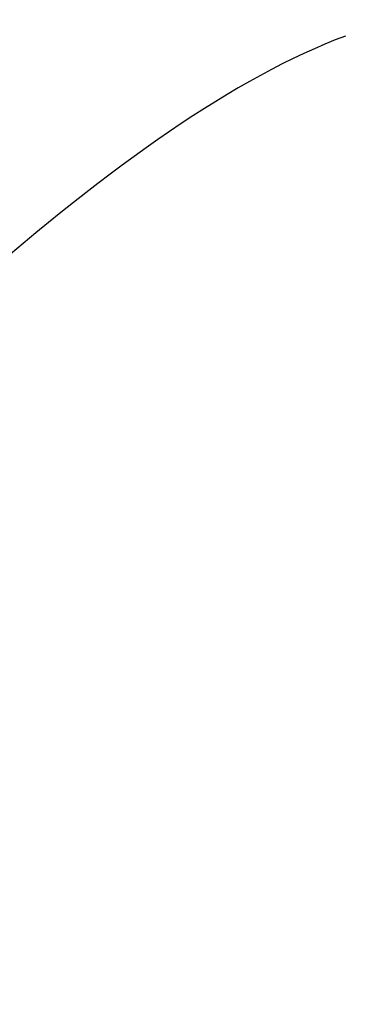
# Model space of a CAD drawing. Header units: millimetres. Extents: x 2540 to 3069, y 1336 to 1859.
# Tile 231 of 256: x 2587.48 to 2587.988, y 1527.847 to 1529.283. Entities that reach past the tile are written whole.
import ezdxf

# ---------------------------------------------------------------- set-up
doc = ezdxf.new("R2010")
doc.units = ezdxf.units.MM
doc.layers.add('IGES level 0', color=18, linetype='Continuous', true_color=0x000000)

msp = doc.modelspace()

# ---------------------------------------------------------------- linework, layer by layer
at = {"layer": 'IGES level 0'}
for points in [[(2589.3035, 1535.6074, 399.0697), (2588.9021, 1535.4696, 398.3071), (2587.9733, 1534.9336, 396.9927), (2585.744, 1533.3053, 395.0556), (2581.2153, 1530.2688, 393.0843), (2574.6611, 1529.076, 393.184), (2571.9031, 1528.8764, 393.6578), (2571.5071, 1529.1409, 394.1445), (2570.7283, 1529.1019, 394.3032), (2570.0519, 1528.8549, 394.1365), (2569.9633, 1528.495, 393.647), (2569.1041, 1528.2506, 393.154), (2566.6142, 1528.3332, 393.0063), (2564.822, 1530.8112, 394.8833), (2563.808, 1532.1545, 396.7468), (2563.2924, 1532.5445, 398.0179), (2563.0295, 1532.6047, 398.7572)], [(2587.9553, 1529.2592, 400.1554), (2587.6357, 1529.1407, 399.5181), (2586.8105, 1528.3369, 398.4818), (2584.6902, 1525.9688, 396.9258), (2580.272, 1522.047, 395.1888), (2573.816, 1520.6604, 395.2738), (2571.088, 1520.4226, 395.696), (2570.6852, 1520.7238, 396.1312), (2569.9137, 1520.6765, 396.2727), (2569.2514, 1520.3916, 396.1231), (2569.1766, 1519.9798, 395.6851), (2568.3266, 1519.6918, 395.2436), (2565.8368, 1519.7639, 395.1102), (2564.1806, 1523.0935, 396.7611), (2563.3305, 1525.2121, 398.2542), (2562.9203, 1525.898, 399.2566), (2562.7033, 1525.9467, 399.8766)]]:
    msp.add_open_spline(points, degree=3, knots=[0, 0, 0, 0, 0.25, 0.5, 1, 2, 3, 4, 5, 6, 7, 8, 9, 9.5, 9.75, 10, 10, 10, 10], dxfattribs=at)

doc.saveas('drawing.dxf')
